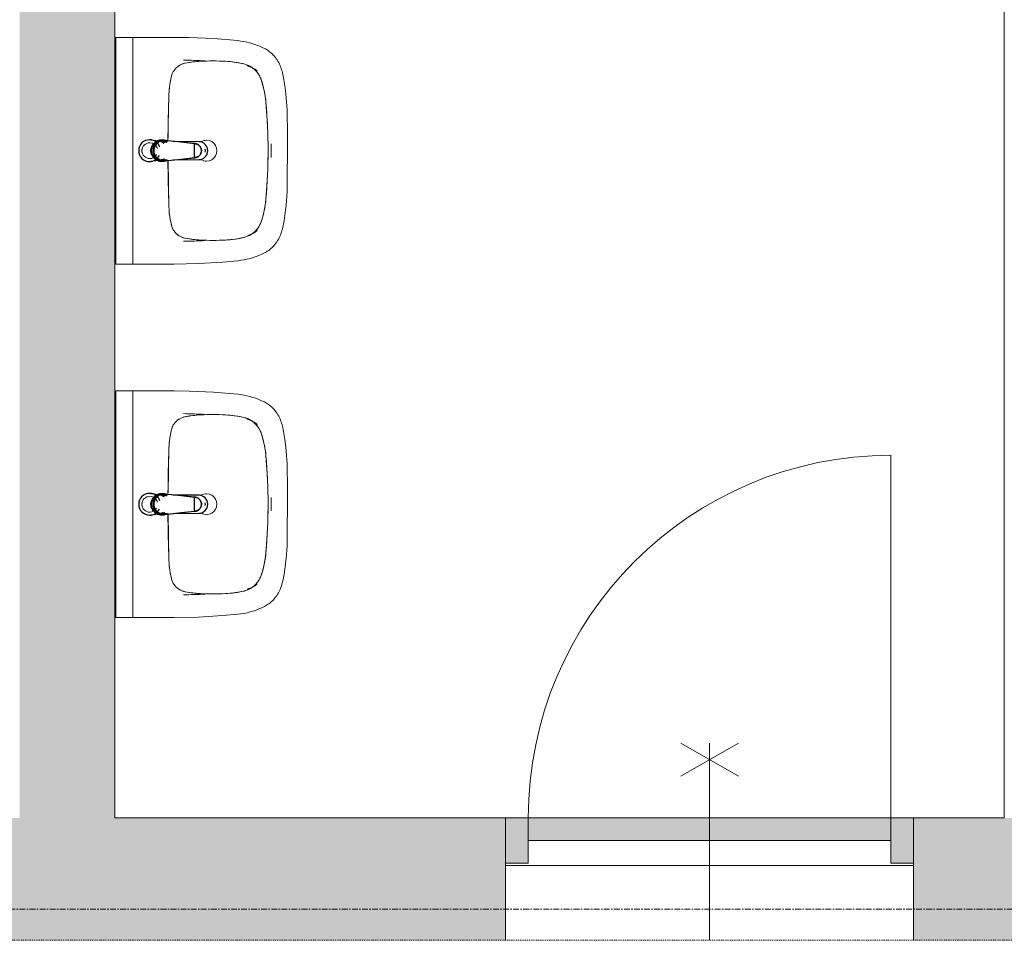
# Model space of a CAD drawing. Header units: millimetres. Extents: x 23089 to 106528, y 39021 to 113498.
# Tile 16 of 50: x 54987 to 57159, y 43991 to 46022. Entities that reach past the tile are written whole.
import ezdxf

# ---------------------------------------------------------------- set-up
doc = ezdxf.new("R2010")
doc.units = ezdxf.units.MM
doc.linetypes.add('ARC Dash', pattern=[4, 2, -2])
doc.linetypes.add('ARC Grid Line', pattern=[22.225, 12.7, -3.175, 3.175, -3.175])
for name, color, linetype, lineweight in [('A--A2__Ruwbouw', 8, 'Continuous', 9), ('A--L$01A__Algemeen', 7, 'Continuous', 9), ('A--L$07A__Stramien', 1, 'Continuous', 13), ('A--L22__Binnenwanden', 2, 'Continuous', 9), ('A--L23__Vloeren', 3, 'Continuous', 9), ('A--L3__Afbouw', 2, 'Continuous', 9), ('A--L74__VasteSanitaireVoorz', 1, 'Continuous', 9), ('A--LD30__DetailPenMiddel', 3, 'Continuous', 9), ('A--LR9__AlgVoorz', 7, 'Continuous', 9)]:
    doc.layers.add(name, color=color, linetype=linetype, lineweight=lineweight)

# ---------------------------------------------------------------- blocks, each defined once
blk = doc.blocks.new('32_DO_WB_vo deur enkel2 - vo 2-2241169-DO-Begane grond - Nieuwe vloeren')
at = {"layer": 'A--L3__Afbouw'}
h = blk.add_hatch(color=9, dxfattribs=at)
h.paths.add_polyline_path([(-280, 35), (-280, 135), (-330, 135), (-330, 35)])
h.paths.add_polyline_path([(570, 35), (570, 135), (520, 135), (520, 35)])
blk.add_hatch(color=9, dxfattribs=at).paths.add_polyline_path([(-280, 85), (520, 85), (520, 135), (-280, 135)])
at = {"layer": 'A--L$01A__Algemeen'}
for p, q in [((520, 135), (520, 935)), ((56.7, 300), (183.3, 226.9)), ((56.7, 226.9), (183.3, 300)), ((120, 300), (120, -135))]:
    blk.add_line(p, q, dxfattribs=at)
blk.add_arc((520, 135), 800, 90, 180, dxfattribs=at)
at = {"layer": 'A--L3__Afbouw'}
for p, q in [((-280, 135), (-330, 135)), ((-330, 135), (-330, 35)), ((520, 135), (-280, 135)), ((-280, 135), (-280, 85)), ((-280, 35), (-280, 135)), ((520, 85), (520, 135)), ((570, 135), (520, 135)), ((520, 135), (520, 35)), ((570, 35), (570, 135)), ((-280, 85), (520, 85)), ((-330, 35), (-280, 35)), ((520, 35), (570, 35))]:
    blk.add_line(p, q, dxfattribs=at)
blk = doc.blocks.new('74_PF_wastafel 50x38_sphinx300_un - 74_PF_wastafel 50x38_sphinx300_un-V11-DO-Begane grond - Nieuwe vloeren')
at = {"layer": 'A--L74__VasteSanitaireVoorz'}
for p, q in [((242.8, 0), (247.2, 0)), ((247.2, 0), (250, 0)), ((-250, 0), (-250, -37.5)), ((-242, 0), (-250, 0)), ((-250, 0), (-247.2, 0)), ((-247.2, 0), (-242.8, 0)), ((242, 0), (-242, 0)), ((250, 0), (242, 0)), ((250, -37.5), (250, 0)), ((-250, -37.5), (-250, -129)), ((-250, -37.5), (-241, -37.5)), ((-250, -37.5), (-242, -37.5)), ((-242, -37.5), (242, -37.5)), ((242, -37.5), (250, -37.5)), ((250, -129), (250, -37.5)), ((-124.1, -117.2), (-20.7, -115.6)), ((21.7, -115.1), (124.1, -117.2))]:
    blk.add_line(p, q, dxfattribs=at)
at = {"layer": 'A--L74__VasteSanitaireVoorz', "lineweight": 25}
for p, q in [((-21, -99.7), (-23.8, -77.6)), ((23.8, -77.6), (21, -99.7)), ((-23, -98.5), (-23, -107.4)), ((-23, -98.5), (-21.6, -106)), ((-20, -98.6), (-23, -98.5)), ((-20.7, -113.1), (-21, -99.6)), ((-20.8, -101.2), (-20.6, -113)), ((23, -98.5), (20, -98.6)), ((20.6, -113.2), (20.8, -101.2)), ((21, -99.6), (20.7, -113.2)), ((23, -107.4), (23, -98.5)), ((-21.8, -114.8), (-15.5, -173.4)), ((-20.5, -126.4), (-19.8, -183.7)), ((15.5, -173.4), (21.8, -114.8)), ((19.7, -183.7), (20.4, -126.7)), ((-15.3, -173.4), (0, -173.4)), ((-15.2, -173.4), (15.2, -173.4)), ((0, -173.4), (15.3, -173.4))]:
    blk.add_line(p, q, dxfattribs=at)
at = {"layer": 'A--L74__VasteSanitaireVoorz', "flags": 128}
for points in [[(250, -37.5), (249.7, -37.5), (248.8, -37.5), (247.4, -37.5), (245.5, -37.5), (243.3, -37.5), (241, -37.5)], [(-250, -129), (-248.9, -182.6), (-245.7, -236.1), (-242.7, -269.1)], [(-193, -153.2), (-192.7, -151.6), (-192.3, -150.1), (-191.8, -148.6), (-191.3, -147.1), (-190.7, -145.6), (-190.1, -144.1), (-189.4, -142.7), (-188.6, -141.3), (-187.8, -139.9), (-187, -138.6), (-186.1, -137.3), (-185.1, -136), (-184.1, -134.8), (-183, -133.6), (-181.9, -132.5), (-180.8, -131.4), (-179.6, -130.3), (-178.3, -129.3), (-177.1, -128.5)], [(-167.2, -123.7), (-159.8, -121.9), (-152.4, -120.3), (-145, -119.1), (-137.5, -118.1), (-129.9, -117.5), (-124.1, -117.2)], [(124.1, -117.2), (131.7, -117.6), (139.2, -118.3), (146.7, -119.4), (154.2, -120.7), (161.6, -122.3), (167.2, -123.7)], [(177.1, -128.5), (178.4, -129.4), (179.6, -130.4), (180.8, -131.5), (182, -132.6), (183.1, -133.7), (184.2, -134.9), (185.2, -136.1), (186.1, -137.4), (187, -138.7), (187.9, -140), (188.7, -141.4), (189.4, -142.8), (190.1, -144.2), (190.8, -145.7), (191.3, -147.2), (191.9, -148.7), (192.3, -150.2), (192.7, -151.8), (193, -153.2)], [(242.7, -269.1), (247.2, -215.7), (249.6, -162.1), (250, -129)], [(-197.2, -187.1), (-196.5, -177.3), (-195.4, -167.6), (-193.9, -157.9), (-193, -153.2)], [(193, -153.2), (194.7, -162.8), (196, -172.5), (196.9, -182.3), (197.2, -187.1)], [(-197.2, -242.1), (-197.9, -221.1), (-197.7, -200.1), (-197.2, -187.1)], [(197.2, -187.1), (197.9, -208), (197.7, -229), (197.2, -242.1)], [(-191.5, -282.5), (-193.4, -273.3), (-195, -264.1), (-196.2, -254.8), (-197, -245.4), (-197.2, -242.1)], [(197.2, -242.1), (196.5, -251.4), (195.4, -260.7), (194, -270), (192.2, -279.2), (191.5, -282.5)], [(-242.7, -269.1), (-241.8, -276), (-240.7, -282.8), (-239.3, -289.5), (-237.6, -296.2), (-235.7, -302.8), (-233.4, -309.4), (-231, -315.8), (-228.3, -322.2), (-225.6, -327.8)], [(225.6, -327.8), (228.5, -321.6), (231.2, -315.2), (233.7, -308.8), (235.8, -302.2), (237.8, -295.6), (239.4, -288.9), (240.8, -282.1), (241.9, -275.3), (242.7, -269.1)], [(-157.2, -320.6), (-159.2, -319.8), (-161.1, -319), (-163.1, -318.1), (-164.9, -317.2), (-166.8, -316.1), (-168.6, -315), (-170.3, -313.9), (-172, -312.6), (-173.7, -311.3), (-175.3, -309.9), (-176.8, -308.5), (-178.3, -307), (-179.8, -305.4), (-181.1, -303.8), (-182.4, -302.1), (-183.6, -300.4), (-184.8, -298.6), (-185.9, -296.8), (-186.9, -295), (-187.8, -293.1), (-188.7, -291.1), (-189.5, -289.2), (-190.2, -287.2), (-190.8, -285.2), (-191.3, -283.1), (-191.5, -282.5)], [(191.5, -282.5), (191, -284.5), (190.4, -286.6), (189.7, -288.6), (188.9, -290.5), (188.1, -292.5), (187.2, -294.4), (186.2, -296.2), (185.1, -298.1), (184, -299.9), (182.8, -301.6), (181.5, -303.3), (180.2, -304.9), (178.8, -306.5), (177.3, -308), (175.8, -309.5), (174.2, -310.9), (172.6, -312.2), (170.9, -313.5), (169.1, -314.7), (167.3, -315.8), (165.5, -316.9), (163.6, -317.8), (161.7, -318.8), (159.8, -319.6), (157.8, -320.3), (157.2, -320.6)], [(-106.8, -331.3), (-115.2, -330.4), (-123.6, -329.1), (-131.9, -327.5), (-140.1, -325.6), (-148.3, -323.4), (-156.3, -320.8), (-157.2, -320.6)], [(157.2, -320.6), (149.1, -323.2), (141, -325.4), (132.8, -327.4), (124.5, -329), (116.1, -330.2), (107.7, -331.2), (106.8, -331.3)], [(-225.6, -327.8), (-224.3, -330.3), (-222.9, -332.7), (-221.5, -335), (-219.9, -337.3), (-218.3, -339.5), (-216.5, -341.6), (-214.7, -343.7), (-212.8, -345.7), (-210.8, -347.6), (-208.8, -349.5), (-206.8, -351.1)], [(106.8, -331.3), (57.9, -334.6), (8.9, -335.9), (-40, -335.3), (-89, -332.7), (-106.8, -331.3)], [(206.8, -351.1), (209, -349.3), (211, -347.5), (213, -345.5), (214.9, -343.5), (216.7, -341.5), (218.4, -339.3), (220, -337.1), (221.6, -334.8), (223.1, -332.5), (224.4, -330.1), (225.6, -327.8)], [(-206.8, -351.1), (-204.1, -353.1), (-201.4, -355.1), (-198.5, -356.9), (-195.6, -358.6), (-192.6, -360.2), (-189.6, -361.7), (-186.5, -363.1), (-183.3, -364.3), (-180.1, -365.4), (-176.9, -366.4), (-173.6, -367.3), (-172.1, -367.6)], [(-172.1, -367.6), (-154.6, -371.1), (-137, -373.8), (-119.3, -375.9), (-101.5, -377.2), (-90, -377.7)], [(90, -377.7), (107.8, -376.8), (125.6, -375.2), (143.2, -372.9), (160.8, -369.9), (172.1, -367.6)], [(172.1, -367.6), (175.4, -366.8), (178.6, -365.9), (181.9, -364.8), (185, -363.7), (188.2, -362.4), (191.2, -360.9), (194.2, -359.4), (197.2, -357.7), (200.1, -355.9), (202.9, -354), (205.6, -352), (206.8, -351.1)], [(-90, -377.7), (32.9, -378.8), (90, -377.7)]]:
    blk.add_lwpolyline(points, dxfattribs=at)
at = {"layer": 'A--L74__VasteSanitaireVoorz', "lineweight": 25, "flags": 128}
for points in [[(-19.6, -103.8), (-19.3, -104.6), (-19, -105.3), (-18.6, -106.1)], [(17.5, -112.5), (21.6, -106), (23, -98.5)], [(17.7, -107.9), (18.1, -107.2), (18.5, -106.4), (18.8, -105.7), (19.1, -104.9), (19.4, -104.1), (19.6, -103.8)], [(-21.7, -114.9), (-18.5, -144.2), (-15.2, -173.4)], [(15.2, -173.4), (18.5, -144.2), (21.7, -114.9)], [(-15.5, -173.4), (-15.5, -174.1), (-15.5, -174.7), (-15.4, -175.3), (-15.3, -175.9), (-15.2, -176.5), (-15.1, -177.1), (-14.9, -177.7), (-14.8, -178.3), (-14.5, -178.9), (-14.3, -179.5), (-14.1, -180.1), (-13.8, -180.6), (-13.5, -181.2), (-13.2, -181.7), (-12.8, -182.2), (-12.5, -182.7), (-12.1, -183.2), (-11.7, -183.7), (-11.3, -184.1), (-10.8, -184.6), (-10.4, -185), (-9.9, -185.4), (-9.4, -185.8), (-8.9, -186.2), (-8.4, -186.5), (-7.9, -186.8), (-7.3, -187.1), (-6.8, -187.4), (-6.2, -187.7), (-5.6, -187.9), (-5, -188.1), (-4.5, -188.3), (-3.9, -188.5), (-3.3, -188.6), (-2.6, -188.8), (-2, -188.8), (-1.4, -188.9), (-0.8, -189), (-0.2, -189), (0.5, -189), (1.1, -188.9), (1.7, -188.9), (2.3, -188.8), (2.9, -188.7), (3.5, -188.6), (4.1, -188.4), (4.7, -188.2), (5.3, -188), (5.9, -187.8), (6.5, -187.6), (7, -187.3), (7.6, -187), (8.1, -186.7), (8.6, -186.4), (9.1, -186), (9.6, -185.6), (10.1, -185.2), (10.6, -184.8), (11, -184.4), (11.5, -183.9), (11.9, -183.5), (12.3, -183), (12.6, -182.5), (13, -182), (13.3, -181.4), (13.6, -180.9), (13.9, -180.4), (14.2, -179.8), (14.4, -179.2), (14.6, -178.6), (14.8, -178.1), (15, -177.5), (15.2, -176.9), (15.3, -176.2), (15.4, -175.6), (15.5, -175), (15.5, -174.4), (15.5, -173.8), (15.5, -173.4)]]:
    blk.add_lwpolyline(points, dxfattribs=at)
at = {"layer": 'A--L74__VasteSanitaireVoorz', "lineweight": 25}
for start, end in [(0, 180), (180, 243.6372), (288, 0)]:
    blk.add_arc((0, -74.6), 24, start, end, dxfattribs=at)
at = {"layer": 'A--L74__VasteSanitaireVoorz'}
for centre, radius, start, end in [((0, -75), 17.5, 0, 180), ((0, -75), 17.5, 75, 105), ((0, -75), 17.5, 180, 240), ((0, -75), 17.5, 285, 0), ((0, -75), 17.5, 285, 300), ((-154, -160.8), 39.8, 125.6177, 169.0021), ((-159, -153.8), 31.2, 105.2254, 125.6177), ((-117.5, -306.2), 189.1, 92.0128, 105.2254), ((0, -3649.7), 3534.7, 90.3412, 92.0128), ((0, -3649.7), 3534.7, 87.9872, 89.6485), ((117.5, -306.2), 189.1, 74.7746, 87.9872), ((159, -153.8), 31.2, 54.3823, 74.7746), ((154, -160.8), 39.8, 10.9979, 54.3823), ((1090.6, -129), 1290.6, 180.891, 183), ((-1090.6, -129), 1290.6, 357, 359.109), ((47.1, -199.9), 244.6, 169.0021, 176.9979), ((-47.1, -199.9), 244.6, 3.0021, 10.9979), ((327.2, -214.6), 525.1, 176.9979, 183.0021), ((0, -200), 23, 150, 180), ((0, -200), 23, 360, 30), ((-327.2, -214.6), 525.1, 356.9979, 3.0021), ((0, -200), 23, 180, 0), ((36.8, -229.8), 234.3, 183.0021, 192.9979), ((-36.8, -229.8), 234.3, 347.0021, 356.9979), ((-140, -270.6), 52.8, 192.9979, 251.0021), ((-71, -251.1), 122.6, 198.9822, 206.4169), ((140, -270.6), 52.8, 288.9979, 347.0021), ((71, -251.1), 122.6, 333.5831, 341.7541), ((-163.9, -297.2), 18.9, 206.4169, 231.4261), ((-88.4, -120.6), 211.5, 251.0021, 264.9979), ((88.4, -120.6), 211.5, 275.0021, 288.9979), ((163.9, -297.2), 18.9, 308.5739, 333.5831), ((0, 889), 1224.9, 264.9979, 275.0021), ((0, 2695.4), 3038.4, 269.7219, 270.2781)]:
    blk.add_arc(centre, radius, start, end, dxfattribs=at)
at = {"layer": 'A--L74__VasteSanitaireVoorz', "lineweight": 25}
for centre, major_axis, ratio, start_param, end_param in [((0, -97.9), (20.5, 0), 0.967332, 1.570796, 3.665191), ((0, -99.6), (20.1, 0), 0.870402, 1.570796, 3.08442), ((0, -97.9), (20.5, 0), 0.967332, 5.759587, 7.853982), ((0, -99.6), (20.1, 0), 0.870402, 0.057173, 1.570796), ((0, -98.5), (20, 0), 0.97026, 3.144451, 3.592433), ((0, -98.5), (20, 0), 0.97026, 5.832345, 6.280327), ((0, -183.7), (19.7, 0), 0.967332, 3.141593, 6.283185), ((0, -186.6), (11.5, 0), 0.973197, 4.45059, 4.974188)]:
    blk.add_ellipse(centre, major_axis=major_axis, ratio=ratio, start_param=start_param, end_param=end_param, dxfattribs=at)
for points, knots in [([(23, -98.5), (23, -95.5), (21.9, -91.3), (18.8, -86.9), (16.7, -84.7), (14.8, -83.2), (12.8, -81.9), (10, -80.4), (5.9, -79.1), (1.9, -78.5), (-1.5, -78.6), (-4.5, -78.9), (-7.9, -79.7), (-11.6, -81.1), (-14.8, -83.2), (-17.7, -85.6), (-20, -88.5), (-21.7, -91.7), (-22.7, -95), (-23, -97.3), (-23, -98.5)], [-1, -1, -1, -1, -0.861111, -0.791667, -0.756944, -0.722222, -0.6875, -0.652778, -0.583333, -0.513889, -0.479167, -0.444444, -0.388889, -0.333333, -0.277778, -0.222222, -0.166667, -0.111111, -0.055556, 0, 0, 0, 0]), ([(-23, -107.4), (-23, -104), (-21.9, -99.2), (-18.8, -94), (-16.6, -91.6), (-14.8, -89.9), (-12.8, -88.3), (-9.9, -86.7), (-5.9, -85.2), (-1.9, -84.5), (1.5, -84.6), (4.5, -84.9), (7.9, -85.8), (11.5, -87.5), (14.8, -89.8), (17.7, -92.6), (20, -95.9), (21.7, -99.6), (22.7, -103.3), (23, -106), (23, -107.4)], [-1, -1, -1, -1, -0.861111, -0.791667, -0.756944, -0.722222, -0.6875, -0.652778, -0.583333, -0.513889, -0.479167, -0.444444, -0.388889, -0.333333, -0.277778, -0.222222, -0.166667, -0.111111, -0.055556, 0, 0, 0, 0]), ([(-21.2, -97.3), (-21.1, -94.2), (-20.1, -90), (-17.2, -85.6), (-15.2, -83.5), (-13.5, -82), (-11.6, -80.7), (-9, -79.3), (-5.4, -78), (-1.7, -77.4), (1.4, -77.5), (4.1, -77.7), (7.2, -78.5), (10.5, -80), (13.5, -81.9), (16.1, -84.3), (18.3, -87.2), (19.9, -90.4), (20.9, -93.7), (21.1, -96), (21.2, -97.3)], [-1, -1, -1, -1, -0.861111, -0.791667, -0.756944, -0.722222, -0.6875, -0.652778, -0.583333, -0.513889, -0.479167, -0.444444, -0.388889, -0.333333, -0.277778, -0.222222, -0.166667, -0.111111, -0.055556, 0, 0, 0, 0]), ([(-18.6, -103.3), (-18.7, -103.1), (-19.1, -102.7), (-19.5, -102.1), (-19.8, -101.5), (-20.1, -101), (-20.4, -100.5), (-20.6, -100), (-20.8, -99.6), (-20.9, -99.5)], [0.7142857, 0.7142857, 0.7142857, 0.7142857, 0.75, 0.7857143, 0.8214286, 0.8571429, 0.8928571, 0.9285714, 1, 1, 1, 1]), ([(20.8, -99.5), (20.8, -99.7), (20.6, -100), (20.4, -100.5), (20.1, -101), (19.8, -101.5), (19.5, -102.1), (19.1, -102.7), (18.8, -103.1), (18.5, -103.5), (18.1, -104), (17.4, -104.7), (16.7, -105.3), (16.3, -105.7)], [0, 0, 0, 0, 0.0714286, 0.1071429, 0.1428571, 0.1785714, 0.2142857, 0.25, 0.2678571, 0.2857143, 0.3214286, 0.3571429, 0.4285714, 0.4285714, 0.4285714, 0.4285714]), ([(15.3, -173.4), (15.3, -175.8), (14.6, -179), (12.6, -182.5), (11.1, -184.1), (9.9, -185.3), (8.5, -186.3), (6.7, -187.5), (4, -188.5), (0.7, -189), (-2.5, -188.8), (-5.3, -188), (-7.7, -186.9), (-9.9, -185.3), (-11.8, -183.4), (-13.4, -181.2), (-14.5, -178.7), (-15.1, -176.2), (-15.3, -174.4), (-15.3, -173.4)], [-1, -1, -1, -1, -0.861111, -0.791667, -0.756944, -0.722222, -0.6875, -0.652778, -0.583333, -0.513889, -0.444444, -0.388889, -0.333333, -0.277778, -0.222222, -0.166667, -0.111111, -0.055556, 0, 0, 0, 0])]:
    blk.add_open_spline(points, degree=3, knots=knots, dxfattribs=at)
for points in [[(-21.7, -114.9), (-22.2, -113.7), (-22.8, -111.2), (-23, -108.7), (-23, -107.4)], [(-20.8, -101.2), (-20.9, -100.5), (-21.1, -99.2), (-21.2, -97.9), (-21.2, -97.3)], [(-20.9, -99.5), (-21, -99.3), (-21, -99.4), (-20.9, -100.4), (-20.8, -101.2)], [(21.2, -97.3), (21.2, -97.9), (21.1, -99.2), (20.9, -100.5), (20.8, -101.2)], [(20.8, -101.2), (20.9, -100.5), (21, -99.5), (21, -99.3), (20.8, -99.5)], [(23, -107.4), (23, -108.7), (22.8, -111.2), (22.2, -113.7), (21.7, -114.9)]]:
    blk.add_open_spline(points, degree=3, dxfattribs=at)
at = {"layer": 'A--L74__VasteSanitaireVoorz'}
for points in [[(76, -115.8), (76, -115.8), (75.5, -115.8), (73.6, -115.8), (70.6, -115.7), (66.9, -115.6), (63.1, -115.6), (59.4, -115.5), (56.4, -115.5), (54.5, -115.4), (54, -115.4), (54, -115.4)], [(54, -115.4), (54, -115.4), (54.5, -115.4), (56.4, -115.5), (59.4, -115.5), (63.1, -115.6), (66.9, -115.6), (70.6, -115.7), (73.6, -115.8), (75.5, -115.8), (76, -115.8), (76, -115.8)]]:
    blk.add_open_spline(points, degree=3, dxfattribs=at)
blk = doc.blocks.new('74_PF_wastafel 50x38_sphinx300_un - 74_PF_wastafel 50x38_sphinx300_un-V12-DO-Begane grond - Nieuwe vloeren')
at = {"layer": 'A--L74__VasteSanitaireVoorz'}
for p, q in [((242.8, 0), (247.2, 0)), ((247.2, 0), (250, 0)), ((-250, 0), (-250, -37.5)), ((-242, 0), (-250, 0)), ((-250, 0), (-247.2, 0)), ((-247.2, 0), (-242.8, 0)), ((242, 0), (-242, 0)), ((250, 0), (242, 0)), ((250, -37.5), (250, 0)), ((-250, -37.5), (-250, -129)), ((-250, -37.5), (-241, -37.5)), ((-250, -37.5), (-242, -37.5)), ((-242, -37.5), (242, -37.5)), ((242, -37.5), (250, -37.5)), ((250, -129), (250, -37.5)), ((-124.1, -117.2), (-20.7, -115.6)), ((24.8, -115.2), (124.1, -117.2))]:
    blk.add_line(p, q, dxfattribs=at)
at = {"layer": 'A--L74__VasteSanitaireVoorz', "lineweight": 25}
for p, q in [((-21, -99.7), (-23.8, -77.6)), ((23.8, -77.6), (21, -99.7)), ((-23, -98.5), (-23, -107.4)), ((-23, -98.5), (-21.6, -106)), ((-20, -98.6), (-23, -98.5)), ((-20.7, -113.1), (-21, -99.6)), ((-20.8, -101.2), (-20.6, -113)), ((23, -98.5), (20, -98.6)), ((20.6, -113.2), (20.8, -101.2)), ((21, -99.6), (20.7, -113.2)), ((23, -107.4), (23, -98.5)), ((-21.8, -114.8), (-15.5, -173.4)), ((-20.5, -126.4), (-19.8, -183.7)), ((15.5, -173.4), (21.8, -114.8)), ((19.7, -183.7), (20.4, -126.7)), ((-15.3, -173.4), (0, -173.4)), ((-15.2, -173.4), (15.2, -173.4)), ((0, -173.4), (15.3, -173.4))]:
    blk.add_line(p, q, dxfattribs=at)
at = {"layer": 'A--L74__VasteSanitaireVoorz', "flags": 128}
for points in [[(250, -37.5), (249.7, -37.5), (248.8, -37.5), (247.4, -37.5), (245.5, -37.5), (243.3, -37.5), (241, -37.5)], [(-250, -129), (-248.9, -182.6), (-245.7, -236.1), (-242.7, -269.1)], [(-193, -153.2), (-192.7, -151.6), (-192.3, -150.1), (-191.8, -148.6), (-191.3, -147.1), (-190.7, -145.6), (-190.1, -144.1), (-189.4, -142.7), (-188.6, -141.3), (-187.8, -139.9), (-187, -138.6), (-186.1, -137.3), (-185.1, -136), (-184.1, -134.8), (-183, -133.6), (-181.9, -132.5), (-180.8, -131.4), (-179.6, -130.3), (-178.3, -129.3), (-177.1, -128.5)], [(-167.2, -123.7), (-159.8, -121.9), (-152.4, -120.3), (-145, -119.1), (-137.5, -118.1), (-129.9, -117.5), (-124.1, -117.2)], [(124.1, -117.2), (131.7, -117.6), (139.2, -118.3), (146.7, -119.4), (154.2, -120.7), (161.6, -122.3), (167.2, -123.7)], [(177.1, -128.5), (178.4, -129.4), (179.6, -130.4), (180.8, -131.5), (182, -132.6), (183.1, -133.7), (184.2, -134.9), (185.2, -136.1), (186.1, -137.4), (187, -138.7), (187.9, -140), (188.7, -141.4), (189.4, -142.8), (190.1, -144.2), (190.8, -145.7), (191.3, -147.2), (191.9, -148.7), (192.3, -150.2), (192.7, -151.8), (193, -153.2)], [(242.7, -269.1), (247.2, -215.7), (249.6, -162.1), (250, -129)], [(-197.2, -187.1), (-196.5, -177.3), (-195.4, -167.6), (-193.9, -157.9), (-193, -153.2)], [(193, -153.2), (194.7, -162.8), (196, -172.5), (196.9, -182.3), (197.2, -187.1)], [(-197.2, -242.1), (-197.9, -221.1), (-197.7, -200.1), (-197.2, -187.1)], [(197.2, -187.1), (197.9, -208), (197.7, -229), (197.2, -242.1)], [(-191.5, -282.5), (-193.4, -273.3), (-195, -264.1), (-196.2, -254.8), (-197, -245.4), (-197.2, -242.1)], [(197.2, -242.1), (196.5, -251.4), (195.4, -260.7), (194, -270), (192.2, -279.2), (191.5, -282.5)], [(-242.7, -269.1), (-241.8, -276), (-240.7, -282.8), (-239.3, -289.5), (-237.6, -296.2), (-235.7, -302.8), (-233.4, -309.4), (-231, -315.8), (-228.3, -322.2), (-225.6, -327.8)], [(225.6, -327.8), (228.5, -321.6), (231.2, -315.2), (233.7, -308.8), (235.8, -302.2), (237.8, -295.6), (239.4, -288.9), (240.8, -282.1), (241.9, -275.3), (242.7, -269.1)], [(-157.2, -320.6), (-159.2, -319.8), (-161.1, -319), (-163.1, -318.1), (-164.9, -317.2), (-166.8, -316.1), (-168.6, -315), (-170.3, -313.9), (-172, -312.6), (-173.7, -311.3), (-175.3, -309.9), (-176.8, -308.5), (-178.3, -307), (-179.8, -305.4), (-181.1, -303.8), (-182.4, -302.1), (-183.6, -300.4), (-184.8, -298.6), (-185.9, -296.8), (-186.9, -295), (-187.8, -293.1), (-188.7, -291.1), (-189.5, -289.2), (-190.2, -287.2), (-190.8, -285.2), (-191.3, -283.1), (-191.5, -282.5)], [(191.5, -282.5), (191, -284.5), (190.4, -286.6), (189.7, -288.6), (188.9, -290.5), (188.1, -292.5), (187.2, -294.4), (186.2, -296.2), (185.1, -298.1), (184, -299.9), (182.8, -301.6), (181.5, -303.3), (180.2, -304.9), (178.8, -306.5), (177.3, -308), (175.8, -309.5), (174.2, -310.9), (172.6, -312.2), (170.9, -313.5), (169.1, -314.7), (167.3, -315.8), (165.5, -316.9), (163.6, -317.8), (161.7, -318.8), (159.8, -319.6), (157.8, -320.3), (157.2, -320.6)], [(-106.8, -331.3), (-115.2, -330.4), (-123.6, -329.1), (-131.9, -327.5), (-140.1, -325.6), (-148.3, -323.4), (-156.3, -320.8), (-157.2, -320.6)], [(157.2, -320.6), (149.1, -323.2), (141, -325.4), (132.8, -327.4), (124.5, -329), (116.1, -330.2), (107.7, -331.2), (106.8, -331.3)], [(-225.6, -327.8), (-224.3, -330.3), (-222.9, -332.7), (-221.5, -335), (-219.9, -337.3), (-218.3, -339.5), (-216.5, -341.6), (-214.7, -343.7), (-212.8, -345.7), (-210.8, -347.6), (-208.8, -349.5), (-206.8, -351.1)], [(106.8, -331.3), (57.9, -334.6), (8.9, -335.9), (-40, -335.3), (-89, -332.7), (-106.8, -331.3)], [(206.8, -351.1), (209, -349.3), (211, -347.5), (213, -345.5), (214.9, -343.5), (216.7, -341.5), (218.4, -339.3), (220, -337.1), (221.6, -334.8), (223.1, -332.5), (224.4, -330.1), (225.6, -327.8)], [(-206.8, -351.1), (-204.1, -353.1), (-201.4, -355.1), (-198.5, -356.9), (-195.6, -358.6), (-192.6, -360.2), (-189.6, -361.7), (-186.5, -363.1), (-183.3, -364.3), (-180.1, -365.4), (-176.9, -366.4), (-173.6, -367.3), (-172.1, -367.6)], [(-172.1, -367.6), (-154.6, -371.1), (-137, -373.8), (-119.3, -375.9), (-101.5, -377.2), (-90, -377.7)], [(90, -377.7), (107.8, -376.8), (125.6, -375.2), (143.2, -372.9), (160.8, -369.9), (172.1, -367.6)], [(172.1, -367.6), (175.4, -366.8), (178.6, -365.9), (181.9, -364.8), (185, -363.7), (188.2, -362.4), (191.2, -360.9), (194.2, -359.4), (197.2, -357.7), (200.1, -355.9), (202.9, -354), (205.6, -352), (206.8, -351.1)], [(-90, -377.7), (32.9, -378.8), (90, -377.7)]]:
    blk.add_lwpolyline(points, dxfattribs=at)
at = {"layer": 'A--L74__VasteSanitaireVoorz', "lineweight": 25, "flags": 128}
for points in [[(-19.6, -103.8), (-19.3, -104.6), (-19, -105.3), (-18.6, -106.1)], [(17.5, -112.5), (21.6, -106), (23, -98.5)], [(17.7, -107.9), (18.1, -107.2), (18.5, -106.4), (18.8, -105.7), (19.1, -104.9), (19.4, -104.1), (19.6, -103.8)], [(-21.7, -114.9), (-18.5, -144.2), (-15.2, -173.4)], [(15.2, -173.4), (18.5, -144.2), (21.7, -114.9)], [(-15.5, -173.4), (-15.5, -174.1), (-15.5, -174.7), (-15.4, -175.3), (-15.3, -175.9), (-15.2, -176.5), (-15.1, -177.1), (-14.9, -177.7), (-14.8, -178.3), (-14.5, -178.9), (-14.3, -179.5), (-14.1, -180.1), (-13.8, -180.6), (-13.5, -181.2), (-13.2, -181.7), (-12.8, -182.2), (-12.5, -182.7), (-12.1, -183.2), (-11.7, -183.7), (-11.3, -184.1), (-10.8, -184.6), (-10.4, -185), (-9.9, -185.4), (-9.4, -185.8), (-8.9, -186.2), (-8.4, -186.5), (-7.9, -186.8), (-7.3, -187.1), (-6.8, -187.4), (-6.2, -187.7), (-5.6, -187.9), (-5, -188.1), (-4.5, -188.3), (-3.9, -188.5), (-3.3, -188.6), (-2.6, -188.8), (-2, -188.8), (-1.4, -188.9), (-0.8, -189), (-0.2, -189), (0.5, -189), (1.1, -188.9), (1.7, -188.9), (2.3, -188.8), (2.9, -188.7), (3.5, -188.6), (4.1, -188.4), (4.7, -188.2), (5.3, -188), (5.9, -187.8), (6.5, -187.6), (7, -187.3), (7.6, -187), (8.1, -186.7), (8.6, -186.4), (9.1, -186), (9.6, -185.6), (10.1, -185.2), (10.6, -184.8), (11, -184.4), (11.5, -183.9), (11.9, -183.5), (12.3, -183), (12.6, -182.5), (13, -182), (13.3, -181.4), (13.6, -180.9), (13.9, -180.4), (14.2, -179.8), (14.4, -179.2), (14.6, -178.6), (14.8, -178.1), (15, -177.5), (15.2, -176.9), (15.3, -176.2), (15.4, -175.6), (15.5, -175), (15.5, -174.4), (15.5, -173.8), (15.5, -173.4)]]:
    blk.add_lwpolyline(points, dxfattribs=at)
at = {"layer": 'A--L74__VasteSanitaireVoorz', "lineweight": 25}
for start, end in [(0, 180), (180, 243.6372), (288, 0)]:
    blk.add_arc((0, -74.6), 24, start, end, dxfattribs=at)
at = {"layer": 'A--L74__VasteSanitaireVoorz'}
for centre, radius, start, end in [((0, -75), 17.5, 0, 180), ((0, -75), 17.5, 75, 105), ((0, -75), 17.5, 180, 240), ((0, -75), 17.5, 285, 0), ((0, -75), 17.5, 285, 300), ((-154, -160.8), 39.8, 125.6177, 169.0021), ((-159, -153.8), 31.2, 105.2254, 125.6177), ((-117.5, -306.2), 189.1, 92.0128, 105.2254), ((0, -3649.7), 3534.7, 90.3412, 92.0128), ((0, -3649.7), 3534.7, 87.9872, 89.5979), ((117.5, -306.2), 189.1, 74.7746, 87.9872), ((159, -153.8), 31.2, 54.3823, 74.7746), ((154, -160.8), 39.8, 10.9979, 54.3823), ((1090.6, -129), 1290.6, 180.891, 183), ((-1090.6, -129), 1290.6, 357, 359.109), ((47.1, -199.9), 244.6, 169.0021, 176.9979), ((-47.1, -199.9), 244.6, 3.0021, 10.9979), ((327.2, -214.6), 525.1, 176.9979, 183.0021), ((0, -200), 23, 150, 180), ((0, -200), 23, 360, 30), ((-327.2, -214.6), 525.1, 356.9979, 3.0021), ((0, -200), 23, 180, 0), ((36.8, -229.8), 234.3, 183.0021, 192.9979), ((-36.8, -229.8), 234.3, 347.0021, 356.9979), ((-140, -270.6), 52.8, 192.9979, 251.0021), ((-71, -251.1), 122.6, 198.2459, 206.4169), ((140, -270.6), 52.8, 288.9979, 347.0021), ((71, -251.1), 122.6, 333.5831, 341.7541), ((-163.9, -297.2), 18.9, 206.4169, 231.4261), ((-88.4, -120.6), 211.5, 251.0021, 264.9979), ((88.4, -120.6), 211.5, 275.0021, 288.9979), ((163.9, -297.2), 18.9, 308.5739, 333.5831), ((0, 889), 1224.9, 264.9979, 275.0021), ((0, 2695.4), 3038.4, 269.7219, 270.2781)]:
    blk.add_arc(centre, radius, start, end, dxfattribs=at)
at = {"layer": 'A--L74__VasteSanitaireVoorz', "lineweight": 25}
for centre, major_axis, ratio, start_param, end_param in [((0, -97.9), (20.5, 0), 0.967332, 1.570796, 3.665191), ((0, -99.6), (20.1, 0), 0.870402, 1.570796, 3.08442), ((0, -97.9), (20.5, 0), 0.967332, 5.759587, 7.853982), ((0, -99.6), (20.1, 0), 0.870402, 0.057173, 1.570796), ((0, -98.5), (20, 0), 0.97026, 3.144451, 3.592433), ((0, -98.5), (20, 0), 0.97026, 5.832345, 6.280327), ((0, -183.7), (19.7, 0), 0.967332, 3.141593, 6.283185), ((0, -186.6), (11.5, 0), 0.973197, 4.45059, 4.974188)]:
    blk.add_ellipse(centre, major_axis=major_axis, ratio=ratio, start_param=start_param, end_param=end_param, dxfattribs=at)
for points, knots in [([(23, -98.5), (23, -95.5), (21.9, -91.3), (18.8, -86.9), (16.7, -84.7), (14.8, -83.2), (12.8, -81.9), (10, -80.4), (5.9, -79.1), (1.9, -78.5), (-1.5, -78.6), (-4.5, -78.9), (-7.9, -79.7), (-11.6, -81.1), (-14.8, -83.2), (-17.7, -85.6), (-20, -88.5), (-21.7, -91.7), (-22.7, -95), (-23, -97.3), (-23, -98.5)], [-1, -1, -1, -1, -0.861111, -0.791667, -0.756944, -0.722222, -0.6875, -0.652778, -0.583333, -0.513889, -0.479167, -0.444444, -0.388889, -0.333333, -0.277778, -0.222222, -0.166667, -0.111111, -0.055556, 0, 0, 0, 0]), ([(-23, -107.4), (-23, -104), (-21.9, -99.2), (-18.8, -94), (-16.6, -91.6), (-14.8, -89.9), (-12.8, -88.3), (-9.9, -86.7), (-5.9, -85.2), (-1.9, -84.5), (1.5, -84.6), (4.5, -84.9), (7.9, -85.8), (11.5, -87.5), (14.8, -89.8), (17.7, -92.6), (20, -95.9), (21.7, -99.6), (22.7, -103.3), (23, -106), (23, -107.4)], [-1, -1, -1, -1, -0.861111, -0.791667, -0.756944, -0.722222, -0.6875, -0.652778, -0.583333, -0.513889, -0.479167, -0.444444, -0.388889, -0.333333, -0.277778, -0.222222, -0.166667, -0.111111, -0.055556, 0, 0, 0, 0]), ([(-21.2, -97.3), (-21.1, -94.2), (-20.1, -90), (-17.2, -85.6), (-15.2, -83.5), (-13.5, -82), (-11.6, -80.7), (-9, -79.3), (-5.4, -78), (-1.7, -77.4), (1.4, -77.5), (4.1, -77.7), (7.2, -78.5), (10.5, -80), (13.5, -81.9), (16.1, -84.3), (18.3, -87.2), (19.9, -90.4), (20.9, -93.7), (21.1, -96), (21.2, -97.3)], [-1, -1, -1, -1, -0.861111, -0.791667, -0.756944, -0.722222, -0.6875, -0.652778, -0.583333, -0.513889, -0.479167, -0.444444, -0.388889, -0.333333, -0.277778, -0.222222, -0.166667, -0.111111, -0.055556, 0, 0, 0, 0]), ([(-18.6, -103.3), (-18.7, -103.1), (-19.1, -102.7), (-19.5, -102.1), (-19.8, -101.5), (-20.1, -101), (-20.4, -100.5), (-20.6, -100), (-20.8, -99.6), (-20.9, -99.5)], [0.7142857, 0.7142857, 0.7142857, 0.7142857, 0.75, 0.7857143, 0.8214286, 0.8571429, 0.8928571, 0.9285714, 1, 1, 1, 1]), ([(20.8, -99.5), (20.8, -99.7), (20.6, -100), (20.4, -100.5), (20.1, -101), (19.8, -101.5), (19.5, -102.1), (19.1, -102.7), (18.8, -103.1), (18.5, -103.5), (18.1, -104), (17.4, -104.7), (16.7, -105.3), (16.3, -105.7)], [0, 0, 0, 0, 0.0714286, 0.1071429, 0.1428571, 0.1785714, 0.2142857, 0.25, 0.2678571, 0.2857143, 0.3214286, 0.3571429, 0.4285714, 0.4285714, 0.4285714, 0.4285714]), ([(15.3, -173.4), (15.3, -175.8), (14.6, -179), (12.6, -182.5), (11.1, -184.1), (9.9, -185.3), (8.5, -186.3), (6.7, -187.5), (4, -188.5), (0.7, -189), (-2.5, -188.8), (-5.3, -188), (-7.7, -186.9), (-9.9, -185.3), (-11.8, -183.4), (-13.4, -181.2), (-14.5, -178.7), (-15.1, -176.2), (-15.3, -174.4), (-15.3, -173.4)], [-1, -1, -1, -1, -0.861111, -0.791667, -0.756944, -0.722222, -0.6875, -0.652778, -0.583333, -0.513889, -0.444444, -0.388889, -0.333333, -0.277778, -0.222222, -0.166667, -0.111111, -0.055556, 0, 0, 0, 0])]:
    blk.add_open_spline(points, degree=3, knots=knots, dxfattribs=at)
for points in [[(-21.7, -114.9), (-22.2, -113.7), (-22.8, -111.2), (-23, -108.7), (-23, -107.4)], [(-20.8, -101.2), (-20.9, -100.5), (-21.1, -99.2), (-21.2, -97.9), (-21.2, -97.3)], [(-20.9, -99.5), (-21, -99.3), (-21, -99.4), (-20.9, -100.4), (-20.8, -101.2)], [(21.2, -97.3), (21.2, -97.9), (21.1, -99.2), (20.9, -100.5), (20.8, -101.2)], [(20.8, -101.2), (20.9, -100.5), (21, -99.5), (21, -99.3), (20.8, -99.5)], [(23, -107.4), (23, -108.7), (22.8, -111.2), (22.2, -113.7), (21.7, -114.9)]]:
    blk.add_open_spline(points, degree=3, dxfattribs=at)
at = {"layer": 'A--L74__VasteSanitaireVoorz'}
for points in [[(76, -115.8), (76, -115.8), (75.5, -115.8), (73.6, -115.8), (70.6, -115.7), (66.9, -115.6), (63.1, -115.6), (59.4, -115.5), (56.4, -115.5), (54.5, -115.4), (54, -115.4), (54, -115.4)], [(54, -115.4), (54, -115.4), (54.5, -115.4), (56.4, -115.5), (59.4, -115.5), (63.1, -115.6), (66.9, -115.6), (70.6, -115.7), (73.6, -115.8), (75.5, -115.8), (76, -115.8), (76, -115.8)]]:
    blk.add_open_spline(points, degree=3, dxfattribs=at)

msp = doc.modelspace()

# ---------------------------------------------------------------- hatches: boundary and pattern name
at = {"layer": 'A--A2__Ruwbouw'}
msp.add_hatch(color=9, dxfattribs=at).paths.add_polyline_path([(54986.9, 44261.4), (55196.9, 44261.4), (55196.9, 50833.4), (54986.9, 50833.4), (54986.9, 44501.3)])
h = msp.add_hatch(color=9, dxfattribs=at)
h.paths.add_polyline_path([(42597.9, 43991.4), (56058.9, 43991.4), (56058.9, 44261.4), (42597.9, 44261.4), (42597.9, 44156.4)])
h.paths.add_polyline_path([(57358.9, 43991.4), (57358.9, 44261.4), (56958.9, 44261.4), (56958.9, 43991.4)])
h.paths.add_polyline_path([(59296.9, 43991.4), (59506.9, 43991.4), (59506.9, 44261.4), (58258.9, 44261.4), (58258.9, 43991.4), (58581.1, 43991.4)])

# ---------------------------------------------------------------- linework, layer by layer
at = {"layer": 'A--L$07A__Stramien', "linetype": 'ARC Grid Line'}
msp.add_line((69356.6, 44060.4), (24200.6, 44060.4), dxfattribs=at)
at = {"layer": 'A--L22__Binnenwanden', "lineweight": 15}
for p, q in [((55196.9, 44261.4), (55196.9, 50833.4)), ((57158.9, 47933.4), (57158.9, 44261.4)), ((56058.9, 44261.4), (55196.9, 44261.4)), ((56058.9, 43991.4), (56058.9, 44261.4)), ((57158.9, 44261.4), (56958.9, 44261.4)), ((56958.9, 44261.4), (56958.9, 43991.4))]:
    msp.add_line(p, q, dxfattribs=at)
at = {"layer": 'A--L23__Vloeren'}
msp.add_line((56058.9, 44156.4), (56958.9, 44156.4), dxfattribs=at)
at = {"layer": 'A--LD30__DetailPenMiddel', "linetype": 'ARC Dash'}
msp.add_line((65156.2, 43991.4), (41350.9, 43991.4), dxfattribs=at)
at = {"layer": 'A--LR9__AlgVoorz', "flags": 128}
msp.add_lwpolyline([(55936.9, 50833.4), (55196.9, 50833.4), (55196.9, 44261.4), (57158.9, 44261.4), (57158.9, 46633.4), (57158.9, 47933.4), (57914.9, 47933.4), (57914.9, 48883.4), (57914.9, 49883.4), (57914.9, 50833.4)], close=True, dxfattribs=at)

# ---------------------------------------------------------------- block references
at = {"layer": 'A--L3__Afbouw'}
msp.add_blockref('32_DO_WB_vo deur enkel2 - vo 2-2241169-DO-Begane grond - Nieuwe vloeren', (56388.9, 44126.4), dxfattribs=at)
at = {"layer": 'A--L74__VasteSanitaireVoorz', "rotation": 89.99999999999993}
for name, p in [('74_PF_wastafel 50x38_sphinx300_un - 74_PF_wastafel 50x38_sphinx300_un-V11-DO-Begane grond - Nieuwe vloeren', (55198.9, 45733.4)), ('74_PF_wastafel 50x38_sphinx300_un - 74_PF_wastafel 50x38_sphinx300_un-V12-DO-Begane grond - Nieuwe vloeren', (55198.9, 44953.4))]:
    msp.add_blockref(name, p, dxfattribs=at)

doc.saveas('drawing.dxf')
